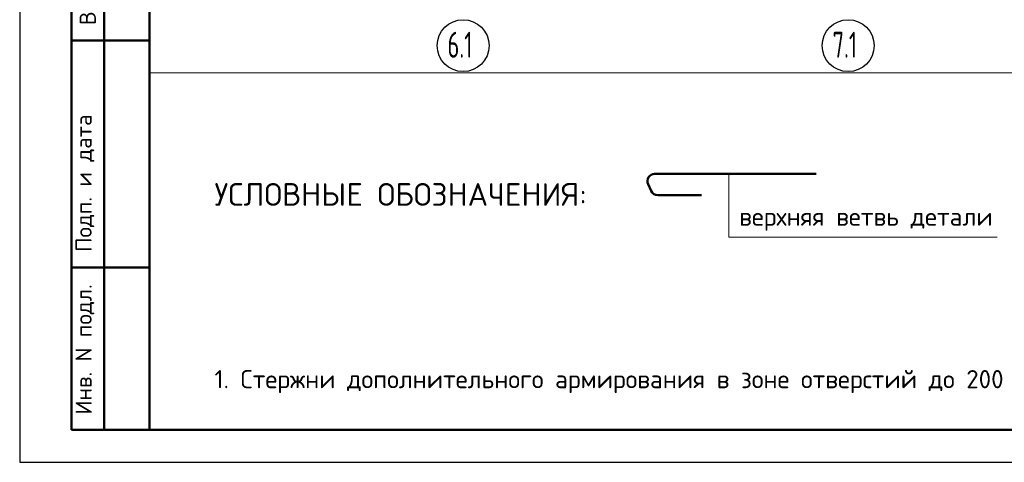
# Model space of a CAD drawing. Header units: millimetres. Extents: x 0 to 42000, y -76 to 29700.
# Tile 1 of 16: x 0 to 15164, y 0 to 6819. Entities that reach past the tile are written whole.
import ezdxf

# ---------------------------------------------------------------- set-up
doc = ezdxf.new("R2010")
doc.units = ezdxf.units.MM
doc.linetypes.add('______5', pattern=[1100, 800, -100, 100, -100])
doc.layers.add('Standard', color=7, linetype='Continuous', lineweight=25)
doc.layers.add('Оси', color=7, linetype='______5', lineweight=13, true_color=0x656565)
doc.styles.add('ISOCPEUR', font='txt')

msp = doc.modelspace()

# ---------------------------------------------------------------- linework, layer by layer
at = {"layer": 'Standard', "color": 7, "linetype": 'Continuous', "lineweight": 25, "transparency": 33554687}
msp.add_line((2000, 29200), (2000, 1058), dxfattribs=at)
at = {"layer": 'Standard', "color": 7, "linetype": 'Continuous', "lineweight": 50, "transparency": 33554687}
for p, q in [((800, 500), (800, 9000)), ((800, 500), (800, 9000)), ((1300, 500), (1300, 9000)), ((800, 6500), (2000, 6500)), ((12268, 4443), (9779, 4443)), ((9678, 4284), (9724, 4184)), ((9832, 4114), (10500, 4114)), ((800, 3000), (2000, 3000)), ((2000, 500), (800, 500))]:
    msp.add_line(p, q, dxfattribs=at)
at = {"layer": 'Standard', "color": 7, "linetype": 'Continuous', "lineweight": 25, "transparency": 33554687}
msp.add_lwpolyline([(0, 0), (42000, 0), (42000, 29700), (0, 29700), (0, 0)], close=True, dxfattribs=at)
at = {"layer": 'Standard', "color": 7, "linetype": 'Continuous', "lineweight": 50, "transparency": 33554687}
msp.add_lwpolyline([(2000, 29200), (41500, 29200), (41500, 500), (2000, 500), (2000, 29200)], close=True, dxfattribs=at)
at = {"layer": 'Standard', "color": 7, "linetype": 'Continuous', "lineweight": 13, "transparency": 33554687}
for points in [[(41500, 29200), (2000, 29200), (2000, 6000), (41500, 6000), (41500, 29200)], [(15052, 3471), (10919, 3471), (10919, 4443)]]:
    msp.add_lwpolyline(points, dxfattribs=at)
at = {"layer": 'Standard', "color": 7, "linetype": 'Continuous', "lineweight": 50, "transparency": 33554687}
for centre, radius, start, end in [((9779, 4331), 112, 90, 204.7646), ((9832, 4233), 119, 204.7646, 270)]:
    msp.add_arc(centre, radius, start, end, dxfattribs=at)
at = {"layer": 'Оси', "color": 7, "linetype": 'Continuous', "lineweight": 25, "transparency": 33554687}
for centre in [(6829, 6419), (12759, 6419)]:
    msp.add_circle(centre, 400, dxfattribs=at)

# ---------------------------------------------------------------- texts
at = {"layer": 'Standard', "color": 7, "linetype": 'Continuous', "lineweight": 50, "transparency": 33554687, "char_height": 250, "attachment_point": 7, "rotation": 90, "style": 'ISOCPEUR'}
for s, insert, width in [('\\A1;{\\fISOCPEUR|i0|b0;\\H250.000000;\\W1.000000;\\C7;Взам. инв.N}\\P', (1173, 6736), 1909.1), ('\\A1;{\\fISOCPEUR|i0|b0;\\H250.000000;\\W1.000000;\\C7;Подп. и дата}\\P', (1149, 3242), 2197.06), ('\\A1;{\\fISOCPEUR|i0|b0;\\H250.000000;\\W1.000000;\\C7;Инв. N подл.}\\P', (1149, 734), 2021.79)]:
    msp.add_mtext(s, dxfattribs=dict(at, insert=insert, width=width))
at = {"layer": 'Standard', "color": 7, "linetype": 'Continuous', "lineweight": 25, "transparency": 33554687, "attachment_point": 7, "style": 'ISOCPEUR'}
for s, insert, char_height, width in [('\\A1;{\\fISOCPEUR|i0|b0;\\H350.000000;\\W1.000000;\\C7;УСЛОВНЫЕ ОБОЗНАЧЕНИЯ:}\\P', (3000, 3951), 350, 5755.33), ('\\A1;{\\fISOCPEUR|i0|b0;\\H279.999995;\\W1.000000;\\C7;верхняя ветвь детали}\\P', (11080, 3569), 280, 4142.07)]:
    msp.add_mtext(s, dxfattribs=dict(at, insert=insert, char_height=char_height, width=width))
at = {"layer": 'Standard', "color": 7, "linetype": 'Continuous', "lineweight": 13, "transparency": 33554687, "insert": (3000, 1243), "char_height": 280, "width": 16883.07, "attachment_point": 4, "style": 'ISOCPEUR'}
msp.add_mtext('\\A1;{\\fISOCPEUR|i0|b0;\\H279.999995;\\W1.000000;\\C7;1. Стержни дополнительного армирования в зоне отверстий до 200 мм раздвинуть по месту.}\\P', dxfattribs=at)
at = {"layer": 'Оси', "color": 7, "linetype": 'Continuous', "lineweight": 35, "transparency": 33554687, "char_height": 400, "width": 605.94, "attachment_point": 7, "style": 'ISOCPEUR'}
for s, insert in [('\\W0.63;6.1', (6589, 6233)), ('\\W0.63;7.1', (12519, 6233))]:
    msp.add_mtext(s, dxfattribs=dict(at, insert=insert))

doc.saveas('drawing.dxf')
